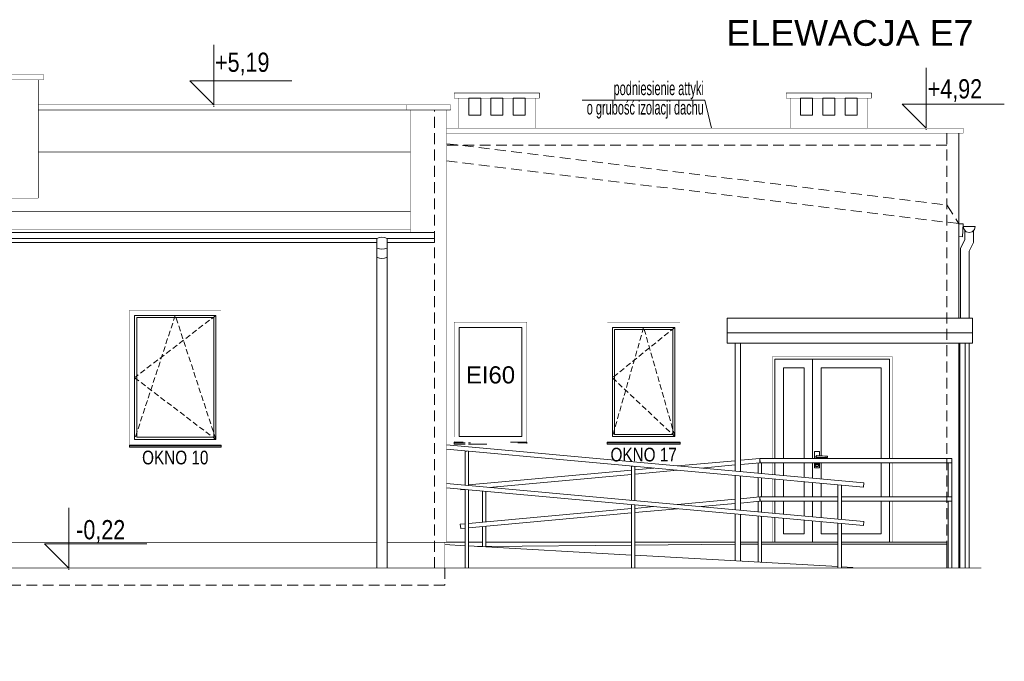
# Model space of a CAD drawing. Header units: millimetres. Extents: x 18880 to 99371, y -5529 to 27899.
# Tile 48 of 158: x 38583 to 39734, y -1784 to -1034. Entities that reach past the tile are written whole.
import ezdxf

# ---------------------------------------------------------------- set-up
doc = ezdxf.new("R2010")
doc.units = ezdxf.units.MM
doc.linetypes.add('DASHED', pattern=[19.05, 12.7, -6.35])
for name, color, linetype, lineweight in [('AA_HATCH', 252, 'Continuous', 0), ('AA_OPIS', 2, 'Continuous', 0), ('AA_WIDOK', 254, 'Continuous', 0), ('AA_WYMIAROWANIE_WEW', 253, 'Continuous', 0)]:
    doc.layers.add(name, color=color, linetype=linetype, lineweight=lineweight)
doc.styles.add('ARIAL', font='arial.ttf')
doc.styles.add('DIM07', font='romans.shx', dxfattribs={"width": 0.7})
doc.styles.add('Dimensions', font='arial.ttf', dxfattribs={"width": 0.8})
doc.dimstyles.new('Rzędne__wierzch', dxfattribs={"dimtxt": 15, "dimasz": 0.75, "dimexe": 8, "dimexo": 0, "dimgap": 0, "dimtad": 0, "dimjust": 2, "dimtih": 1, "dimtoh": 1, "dimlfac": 0.01, "dimzin": 1, "dimtxsty": 'Dimensions', "dimblk": 'KOTA', "dimcen": 0, "dimse1": 1, "dimse2": 1, "dimsd1": 1, "dimclrd": 256, "dimclre": 256, "dimclrt": 256, "dimazin": 0, "dimtfac": 1, "dimtofl": 0, "dimtmove": 2, "dimatfit": 2, "dimldrblk": 'NONE', "dimfxl": 1, "dimlwd": -1, "dimlwe": -1, "dimarcsym": 0})

# ---------------------------------------------------------------- blocks, each defined once
blk = doc.blocks.new('ukyk')
at = {"layer": 'AA_OPIS', "linetype": 'DASHED', "ltscale": 0.5}
blk.add_lwpolyline([(-6, -6), (-101, -78.8), (-6, -151), (-53.5, -6), (-101, -151)], dxfattribs=at)
at = {"layer": 'AA_WIDOK', "color": 255, "const_width": 0.3}
for points in [[(-107, 0), (0, 0)], [(-107, -157.5), (-107, 0)], [(0, 0), (0, -157.5)]]:
    blk.add_lwpolyline(points, dxfattribs=at)
at = {"layer": 'AA_WIDOK'}
for points in [[(-101, -151), (-101, -6)], [(-101, -6), (-6, -6)], [(-98.5, -8.5), (-98.5, -148.5)], [(-8.5, -8.5), (-98.5, -8.5)], [(-8.5, -148.5), (-8.5, -8.5)], [(-6, -6), (-6, -151)], [(-98.5, -148.5), (-8.5, -148.5)], [(-6, -151), (-101, -151)]]:
    blk.add_lwpolyline(points, dxfattribs=at)
at = {"layer": 'AA_WIDOK', "color": 4}
for points in [[(-107, -157.5), (-107, -158.3)], [(0, -157.5), (-107, -157.5)], [(-107, -158.3), (0, -158.3)], [(-107, -160), (-107, -158.3)], [(-107, -160), (0, -160)], [(0, -158.3), (0, -157.5)], [(0, -160), (0, -158.3)]]:
    blk.add_lwpolyline(points, dxfattribs=at)
at = {"layer": 'AA_OPIS', "insert": (-53.5, -164.1), "char_height": 16, "width": 300, "attachment_point": 2, "style": 'ARIAL'}
blk.add_mtext('{\\W0.8;OKNO 10}', dxfattribs=at)
blk = doc.blocks.new('o21')
at = {"layer": 'AA_OPIS', "linetype": 'DASHED', "ltscale": 0.5}
blk.add_lwpolyline([(-6, -6), (-79, -64.8), (-6, -133.5), (-42.5, -6), (-79, -133.5)], dxfattribs=at)
at = {"layer": 'AA_WIDOK', "color": 255, "const_width": 0.3}
for points in [[(-85, 0), (0, 0)], [(-85, -140), (-85, 0)], [(0, 0), (0, -140)]]:
    blk.add_lwpolyline(points, dxfattribs=at)
at = {"layer": 'AA_WIDOK'}
for points in [[(-79, -133.5), (-79, -6)], [(-79, -6), (-6, -6)], [(-76.5, -8.5), (-76.5, -131)], [(-8.5, -8.5), (-76.5, -8.5)], [(-8.5, -131), (-8.5, -8.5)], [(-6, -6), (-6, -133.5)], [(-6, -133.5), (-79, -133.5)], [(-76.5, -131), (-8.5, -131)]]:
    blk.add_lwpolyline(points, dxfattribs=at)
at = {"layer": 'AA_WIDOK', "color": 4}
for points in [[(-85, -140), (-85, -140.8)], [(0, -140), (-85, -140)], [(-85, -140.8), (0, -140.8)], [(-85, -142.5), (-85, -140.8)], [(-85, -142.5), (0, -142.5)], [(0, -140.8), (0, -140)], [(0, -142.5), (0, -140.8)]]:
    blk.add_lwpolyline(points, dxfattribs=at)
at = {"layer": 'AA_OPIS', "insert": (-42.5, -146.6), "char_height": 16, "width": 300, "attachment_point": 2, "style": 'ARIAL'}
blk.add_mtext('{\\W0.8;OKNO 17}', dxfattribs=at)
blk = doc.blocks.new('o21 ei60')
at = {"layer": 'AA_WIDOK', "color": 255, "const_width": 0.3}
for points in [[(-85, 0), (0, 0)], [(-85, -134), (-85, 0)], [(0, 0), (0, -140)], [(-85, -140), (-85, -139.1)]]:
    blk.add_lwpolyline(points, dxfattribs=at)
at = {"layer": 'AA_WIDOK'}
for points in [[(-79, -133.5), (-79, -6)], [(-79, -6), (-6, -6)], [(-6, -6), (-6, -133.5)], [(-6, -133.5), (-79, -133.5)]]:
    blk.add_lwpolyline(points, dxfattribs=at)
at = {"layer": 'AA_WIDOK', "color": 4}
for points in [[(-85, -140), (-85, -140.8)], [(-74.6, -140), (-85, -140)], [(-85, -140.8), (-72.3, -140.8)], [(-85, -142.5), (-85, -140.8)], [(-85, -142.5), (-72.3, -142.5)], [(-68.3, -140.8), (-65.9, -140.8)], [(-68.3, -142.5), (-47, -142.5)], [(0, -140), (-19.3, -140)], [(-10.7, -140.8), (0, -140.8)], [(0, -140.8), (0, -140)], [(0, -141.8), (0, -140.8)]]:
    blk.add_lwpolyline(points, dxfattribs=at)
blk = doc.blocks.new('KOTA')
at = {"ltscale": 100}
blk.add_lwpolyline([(62.5, 0), (0, 0), (25, 25), (25, -81)], dxfattribs=at)
blk = doc.blocks.new('*D1318')
at = {"layer": 'AA_WYMIAROWANIE_WEW', "transparency": 16777216}
blk.add_line((38809.8, -1136.1), (38809.8, -1135), dxfattribs=at)
at = {"layer": 'Defpoints', "color": 0, "transparency": 16777216}
for p in [(38809.8, -1133.9), (38819.5, -1133.9), (39334.9, -1653)]:
    blk.add_point(p, dxfattribs=at)
at = {"layer": 'AA_WYMIAROWANIE_WEW', "transparency": 16777216, "xscale": 1.125, "yscale": 1.125, "zscale": 1.125, "rotation": 90}
blk.add_blockref('KOTA', (38809.8, -1133.9), dxfattribs=at)
at = {"layer": 'AA_WYMIAROWANIE_WEW', "lineweight": 0, "transparency": 16777216, "insert": (38843.1, -1086.1), "char_height": 22.5, "attachment_point": 5, "style": 'Dimensions'}
blk.add_mtext('+5,19', dxfattribs=at)
blk = doc.blocks.new('_None')
blk = doc.blocks.new('*D1319')
at = {"layer": 'AA_WYMIAROWANIE_WEW', "transparency": 16777216}
blk.add_line((39642.7, -1163.2), (39642.7, -1162.1), dxfattribs=at)
at = {"layer": 'Defpoints', "color": 0, "transparency": 16777216}
for p in [(39642.7, -1161), (39652.4, -1161), (38667.8, -1653)]:
    blk.add_point(p, dxfattribs=at)
at = {"layer": 'AA_WYMIAROWANIE_WEW', "transparency": 16777216, "xscale": 1.125, "yscale": 1.125, "zscale": 1.125, "rotation": 90}
blk.add_blockref('KOTA', (39642.7, -1161), dxfattribs=at)
at = {"layer": 'AA_WYMIAROWANIE_WEW', "lineweight": 0, "transparency": 16777216, "insert": (39676.1, -1117.2), "char_height": 22.5, "attachment_point": 5, "style": 'Dimensions'}
blk.add_mtext('+4,92', dxfattribs=at)
blk = doc.blocks.new('*D1320')
at = {"layer": 'AA_WYMIAROWANIE_WEW', "transparency": 16777216}
blk.add_line((38640.3, -1677.2), (38640.3, -1676.1), dxfattribs=at)
at = {"layer": 'Defpoints', "color": 0, "transparency": 16777216}
for p in [(38635.4, -1675), (38640.3, -1675), (38602.9, -1784)]:
    blk.add_point(p, dxfattribs=at)
at = {"layer": 'AA_WYMIAROWANIE_WEW', "transparency": 16777216, "xscale": 1.125, "yscale": 1.125, "zscale": 1.125, "rotation": 90}
blk.add_blockref('KOTA', (38640.3, -1675), dxfattribs=at)
at = {"layer": 'AA_WYMIAROWANIE_WEW', "lineweight": 0, "transparency": 16777216, "insert": (38677.7, -1632.3), "char_height": 22.5, "attachment_point": 5, "style": 'Dimensions'}
blk.add_mtext('-0,22', dxfattribs=at)

msp = doc.modelspace()

# ---------------------------------------------------------------- linework, layer by layer
at = {"layer": 'AA_OPIS'}
msp.add_lwpolyline([(39391.683, -1160.9549), (39383.84833, -1128.49194), (39240.59358, -1128.49194)], dxfattribs=at)
at = {"layer": 'AA_WIDOK', "const_width": 0.5}
msp.add_lwpolyline([(38610.80422, -1104.49734), (38610.80422, -1098.49734), (38544.80422, -1098.49734), (38544.80422, -1104.49734)], close=True, dxfattribs=at)
for points in [[(38604.80422, -1242.7971), (38604.80422, -1104.49734)], [(39095.80422, -1160.9549), (39095.80422, -1125.9549)], [(39185.80422, -1160.9549), (39185.80422, -1125.9549)], [(39483.80422, -1160.9549), (39483.80422, -1125.9549)], [(39573.80422, -1160.9549), (39573.80422, -1125.9549)], [(39039.80422, -1274.5171), (39039.80422, -1139.88676)], [(39081.80422, -1644.98246), (39081.80422, -1139.88676)], [(39039.80422, -1188.93119), (38604.80422, -1188.93119)], [(38604.80422, -1242.7971), (38550.80422, -1242.7971)], [(37849.80422, -1258.63916), (39039.80422, -1258.63916)], [(39039.80422, -1274.8171), (39039.80422, -1274.5171)], [(39039.80422, -1282.82909), (39039.80422, -1274.8171)], [(37849.80422, -1279.95755), (39039.80422, -1279.95755)], [(37848.80422, -1644.96746), (39000.41592, -1644.98243)], [(39012.41592, -1644.98246), (39081.80422, -1644.98246)], [(39079.80422, -1674.98246), (39079.80422, -1644.98246)]]:
    msp.add_lwpolyline(points, dxfattribs=at)
at = {"layer": 'AA_WIDOK', "color": 4, "const_width": 0.5}
for points in [[(39090.80422, -1119.9549), (39090.7426, -1119.9549)], [(39090.7426, -1125.9549), (39090.7426, -1119.9549)], [(39090.80422, -1125.9549), (39090.7426, -1125.9549)], [(39190.80422, -1119.9549), (39090.80422, -1119.9549)], [(39090.80422, -1125.9549), (39090.80422, -1119.9549)], [(39190.80422, -1125.9549), (39090.80422, -1125.9549)], [(39190.80422, -1125.9549), (39190.80422, -1119.9549)], [(39478.80422, -1119.9549), (39478.7426, -1119.9549)], [(39478.7426, -1125.9549), (39478.7426, -1119.9549)], [(39578.80422, -1119.9549), (39478.80422, -1119.9549)], [(39478.80422, -1125.9549), (39478.80422, -1119.9549)], [(39578.80422, -1125.9549), (39478.80422, -1125.9549)], [(39578.80422, -1125.9549), (39578.80422, -1119.9549)], [(38604.80422, -1133.88676), (39034.73993, -1133.88676)], [(39034.73993, -1133.88676), (39034.80422, -1133.88676)], [(39034.73993, -1139.88676), (39034.73993, -1133.88676)], [(39034.80422, -1133.88676), (39086.80422, -1133.88676)], [(39034.80422, -1139.88676), (39034.80422, -1133.88676)], [(39086.80422, -1139.88676), (39086.80422, -1133.88676)], [(38604.80422, -1139.88676), (39034.73993, -1139.88676)], [(39034.73993, -1139.88676), (39034.80422, -1139.88676)], [(39034.80422, -1139.88676), (39086.80422, -1139.88676)], [(39081.80422, -1160.9549), (39685.8042, -1160.9549)], [(39685.8042, -1166.9549), (39685.8042, -1160.9549)], [(39081.80422, -1166.9549), (39685.8042, -1166.9549)]]:
    msp.add_lwpolyline(points, dxfattribs=at)
at = {"layer": 'AA_WIDOK'}
for points in [[(39121.80422, -1145.9549), (39121.80422, -1125.9549), (39107.80422, -1125.9549), (39107.80422, -1145.9549)], [(39147.80422, -1145.9549), (39147.80422, -1125.9549), (39133.80422, -1125.9549), (39133.80422, -1145.9549)], [(39173.80422, -1145.9549), (39173.80422, -1125.9549), (39159.80422, -1125.9549), (39159.80422, -1145.9549)], [(39509.80422, -1145.9549), (39509.80422, -1125.9549), (39495.80422, -1125.9549), (39495.80422, -1145.9549)], [(39535.80422, -1145.9549), (39535.80422, -1125.9549), (39521.80422, -1125.9549), (39521.80422, -1145.9549)], [(39561.80422, -1145.9549), (39561.80422, -1125.9549), (39547.80422, -1125.9549), (39547.80422, -1145.9549)]]:
    msp.add_lwpolyline(points, close=True, dxfattribs=at)
at = {"layer": 'AA_WIDOK', "color": 8, "linetype": 'DASHED'}
for points in [[(39067.80422, -1674.98245), (39067.80422, -1139.88676)], [(39666.80422, -1674.98245), (39666.80422, -1166.9549)], [(39081.80422, -1179.19178), (39666.80422, -1250.80332), (39680.80422, -1272.66639)], [(39666.80422, -1180.9549), (39081.80422, -1180.9549)], [(39081.80422, -1199.34107), (39680.80422, -1272.66639)], [(39079.80422, -1674.98246), (39079.80422, -1694.98246), (37846.80422, -1694.96746)]]:
    msp.add_lwpolyline(points, dxfattribs=at)
at = {"layer": 'AA_WIDOK'}
for points in [[(39680.80422, -1383.08309), (39680.80422, -1166.9549)], [(39685.80422, -1272.96639), (39680.80422, -1272.66639)], [(39684.90583, -1287.93946), (39685.80422, -1272.96639)], [(39684.90583, -1287.93946), (39680.80422, -1287.69337)], [(37855.60804, -1294.82909), (39000.41592, -1294.82909)], [(39012.41592, -1294.82909), (39067.80422, -1294.82909), (39067.80422, -1289.82909)], [(39666.80422, -1383.08309), (39409.80422, -1383.08309)], [(39409.80422, -1383.08309), (39409.80422, -1400.08309)], [(39696.80422, -1383.08309), (39666.80422, -1383.08309)], [(39696.80422, -1400.08309), (39696.80422, -1383.08309)], [(39409.80422, -1400.08309), (39696.80422, -1400.08309)], [(39409.80422, -1412.12408), (39409.80422, -1400.08309)], [(39696.80422, -1412.12408), (39696.80422, -1400.08309)], [(39696.80422, -1412.12408), (39409.80422, -1412.12408)], [(39419.39736, -1561.87206), (39419.39736, -1412.12408)], [(39425.39736, -1562.41728), (39425.39736, -1412.12408)], [(39680.80422, -1674.98245), (39680.80422, -1412.12408)], [(39681.9063, -1674.98245), (39681.9063, -1412.12408)], [(39687.9063, -1674.98245), (39687.9063, -1412.12408)], [(39465.80422, -1430.98246), (39465.80422, -1440.98246)], [(39509.80422, -1430.98246), (39465.80422, -1430.98246)], [(39509.80422, -1440.98246), (39509.80422, -1430.98246)], [(39509.80422, -1430.98246), (39599.80422, -1430.98246)], [(39599.80422, -1430.98246), (39599.80422, -1440.98246)], [(39465.80422, -1440.98246), (39465.80422, -1546.98246)], [(39475.80422, -1546.98246), (39475.80422, -1440.98246)], [(39475.80422, -1440.98246), (39499.80422, -1440.98246)], [(39499.80422, -1440.98246), (39499.80422, -1546.98246)], [(39509.80422, -1546.98246), (39509.80422, -1440.98246)], [(39519.80422, -1440.98246), (39519.80422, -1544.05583)], [(39589.80422, -1440.98246), (39519.80422, -1440.98246)], [(39589.80422, -1546.98246), (39589.80422, -1440.98246)], [(39599.80422, -1440.98246), (39599.80422, -1546.98246)], [(39081.80422, -1531.19487), (39569.70927, -1575.53095)], [(39081.80422, -1536.21547), (39569.25678, -1580.51043)], [(39103.53088, -1538.37152), (39104.06678, -1538.37152)], [(39103.53088, -1578.16917), (39103.53088, -1538.37152)], [(39104.06678, -1538.37152), (39104.99498, -1538.37152)], [(39104.99498, -1538.37152), (39105.53088, -1538.37152)], [(39107.53088, -1578.53266), (39107.53088, -1538.55326)], [(39511.95422, -1538.98246), (39517.65422, -1538.98246)], [(39511.95422, -1546.98246), (39511.95422, -1538.98246)], [(39517.65422, -1538.98246), (39517.65422, -1543.99271)], [(39419.39736, -1549.59288), (39351.83303, -1555.73247)], [(39448.12425, -1546.98246), (39425.39736, -1549.04765)], [(39448.35096, -1551.98246), (39425.39736, -1554.06826)], [(39446.12425, -1564.30074), (39446.12425, -1552.1848)], [(39448.12425, -1546.98246), (39448.12425, -1551.98246)], [(39448.12425, -1546.98246), (39672.60096, -1546.98246)], [(39448.57674, -1551.96194), (39448.12425, -1546.98246)], [(39448.12425, -1551.98246), (39448.35096, -1551.98246)], [(39448.57674, -1551.96194), (39448.35096, -1551.98246)], [(39448.35096, -1551.98246), (39672.60096, -1551.98246)], [(39450.12425, -1564.66422), (39450.12425, -1551.98246)], [(39465.80422, -1551.98246), (39465.80422, -1566.08906)], [(39475.80422, -1566.99777), (39475.80422, -1551.98246)], [(39499.80422, -1551.98246), (39499.80422, -1569.17866)], [(39509.80422, -1570.08736), (39509.80422, -1551.98246)], [(39511.95422, -1557.98246), (39511.95422, -1551.98246)], [(39512.60422, -1554.48246), (39512.89896, -1553.38246)], [(39512.80422, -1554.48246), (39513.07216, -1553.48246)], [(39512.89896, -1553.38246), (39513.70422, -1552.5772)], [(39513.07216, -1553.48246), (39513.80422, -1552.7504)], [(39513.50422, -1544.98246), (39513.67838, -1544.33246)], [(39513.67838, -1545.63246), (39513.50422, -1544.98246)], [(39513.60422, -1544.98246), (39513.76499, -1544.38246)], [(39513.76499, -1545.58246), (39513.60422, -1544.98246)], [(39513.67838, -1544.33246), (39514.15422, -1543.85662)], [(39514.15422, -1546.10829), (39513.67838, -1545.63246)], [(39513.70422, -1552.5772), (39514.80422, -1552.28246)], [(39513.76499, -1544.38246), (39514.20422, -1543.94322)], [(39514.20422, -1546.02169), (39513.76499, -1545.58246)], [(39513.80422, -1544.98246), (39513.93819, -1544.48246)], [(39513.93819, -1545.48246), (39513.80422, -1544.98246)], [(39513.80422, -1552.7504), (39514.80422, -1552.48246)], [(39513.93819, -1544.48246), (39514.30422, -1544.11643)], [(39514.30422, -1545.84848), (39513.93819, -1545.48246)], [(39514.00422, -1553.58246), (39514.1114, -1553.18246)], [(39514.1114, -1553.98246), (39514.00422, -1553.58246)], [(39514.10422, -1553.58246), (39514.198, -1553.23246)], [(39514.198, -1553.93246), (39514.10422, -1553.58246)], [(39514.1114, -1553.18246), (39514.40422, -1552.88963)], [(39514.15422, -1543.85662), (39514.80422, -1543.68246)], [(39514.80422, -1546.28246), (39514.15422, -1546.10829)], [(39514.198, -1553.23246), (39514.45422, -1552.97624)], [(39514.20422, -1543.94322), (39514.80422, -1543.78246)], [(39514.80422, -1546.18246), (39514.20422, -1546.02169)], [(39514.30422, -1544.11643), (39514.80422, -1543.98246)], [(39514.80422, -1545.98246), (39514.30422, -1545.84848)], [(39514.40422, -1552.88963), (39514.80422, -1552.78246)], [(39514.45422, -1552.97624), (39514.80422, -1552.88246)], [(39514.80422, -1543.68246), (39515.45422, -1543.85662)], [(39514.80422, -1543.78246), (39515.40422, -1543.94322)], [(39514.80422, -1543.98246), (39517.30422, -1543.98246)], [(39517.30422, -1545.98246), (39514.80422, -1545.98246)], [(39515.40422, -1546.02169), (39514.80422, -1546.18246)], [(39515.45422, -1546.10829), (39514.80422, -1546.28246)], [(39514.80422, -1552.28246), (39515.90422, -1552.5772)], [(39514.80422, -1552.48246), (39515.80422, -1552.7504)], [(39514.80422, -1552.78246), (39515.20422, -1552.88963)], [(39514.80422, -1552.88246), (39515.15422, -1552.97624)], [(39515.15422, -1552.97624), (39515.41043, -1553.23246)], [(39515.20422, -1552.88963), (39515.49704, -1553.18246)], [(39515.40422, -1543.94322), (39515.44345, -1543.98246)], [(39515.44345, -1545.98246), (39515.40422, -1546.02169)], [(39515.41043, -1553.23246), (39515.50422, -1553.58246)], [(39515.50422, -1553.58246), (39515.41043, -1553.93246)], [(39515.45422, -1543.85662), (39515.58005, -1543.98246)], [(39515.58005, -1545.98246), (39515.45422, -1546.10829)], [(39515.49704, -1553.18246), (39515.60422, -1553.58246)], [(39515.60422, -1553.58246), (39515.49704, -1553.98246)], [(39515.80422, -1552.7504), (39516.53627, -1553.48246)], [(39515.90422, -1552.5772), (39516.70947, -1553.38246)], [(39516.53627, -1553.48246), (39516.80422, -1554.48246)], [(39516.70947, -1553.38246), (39517.00422, -1554.48246)], [(39517.30422, -1543.98246), (39518.64461, -1544.02173)], [(39518.64461, -1545.94319), (39517.30422, -1545.98246)], [(39517.65422, -1545.9722), (39517.65422, -1546.98246)], [(39517.65422, -1551.98246), (39517.65422, -1557.98246)], [(39518.64461, -1544.02173), (39521.31519, -1544.10026)], [(39521.31519, -1545.86465), (39518.64461, -1545.94319)], [(39519.80422, -1545.90908), (39519.80422, -1546.98246)], [(39519.80422, -1551.98246), (39519.80422, -1570.99606)], [(39521.31519, -1544.10026), (39523.95524, -1544.1788)], [(39523.95524, -1545.78611), (39521.31519, -1545.86465)], [(39523.95524, -1544.1788), (39526.54468, -1544.25734)], [(39526.54468, -1545.70757), (39523.95524, -1545.78611)], [(39526.54468, -1544.25734), (39527.35034, -1544.28246)], [(39527.35034, -1545.68246), (39526.54468, -1545.70757)], [(39527.35034, -1544.28246), (39527.35034, -1545.68246)], [(39589.80422, -1591.98246), (39589.80422, -1551.98246)], [(39599.80422, -1551.98246), (39599.80422, -1591.98246)], [(39668.39747, -1591.98246), (39668.39747, -1551.98246)], [(39672.39747, -1591.98246), (39672.39747, -1551.98246)], [(39672.60096, -1546.98246), (39672.60096, -1551.98246)], [(39297.91271, -1560.63222), (39107.53088, -1577.93228)], [(39297.91271, -1556.03505), (39298.44861, -1556.03505)], [(39297.91271, -1595.83271), (39297.91271, -1556.03505)], [(39298.44861, -1556.03505), (39299.37681, -1556.03505)], [(39299.37681, -1556.03505), (39299.91271, -1556.03505)], [(39301.91271, -1596.19619), (39301.91271, -1556.21679)], [(39324.20794, -1558.24277), (39301.91271, -1560.26874)], [(39351.83303, -1560.75307), (39301.91271, -1565.28934)], [(39419.39736, -1554.61348), (39379.45812, -1558.24277)], [(39517.65422, -1557.98246), (39511.95422, -1557.98246)], [(39512.89896, -1555.58246), (39512.60422, -1554.48246)], [(39513.07216, -1555.48246), (39512.80422, -1554.48246)], [(39513.70422, -1556.38771), (39512.89896, -1555.58246)], [(39513.80422, -1556.21451), (39513.07216, -1555.48246)], [(39514.80422, -1556.68246), (39513.70422, -1556.38771)], [(39514.80422, -1556.48246), (39513.80422, -1556.21451)], [(39514.40422, -1554.27528), (39514.1114, -1553.98246)], [(39514.45422, -1554.18867), (39514.198, -1553.93246)], [(39514.80422, -1554.38246), (39514.40422, -1554.27528)], [(39514.80422, -1554.28246), (39514.45422, -1554.18867)], [(39515.15422, -1554.18867), (39514.80422, -1554.28246)], [(39515.20422, -1554.27528), (39514.80422, -1554.38246)], [(39515.80422, -1556.21451), (39514.80422, -1556.48246)], [(39515.90422, -1556.38771), (39514.80422, -1556.68246)], [(39515.41043, -1553.93246), (39515.15422, -1554.18867)], [(39515.49704, -1553.98246), (39515.20422, -1554.27528)], [(39516.53627, -1555.48246), (39515.80422, -1556.21451)], [(39516.70947, -1555.58246), (39515.90422, -1556.38771)], [(39516.80422, -1554.48246), (39516.53627, -1555.48246)], [(39517.00422, -1554.48246), (39516.70947, -1555.58246)], [(39081.80422, -1576.19487), (39569.70927, -1620.53095)], [(39297.91271, -1565.65283), (39131.85249, -1580.74277)], [(39419.39736, -1606.87206), (39419.39736, -1566.89266)], [(39425.39736, -1607.41728), (39425.39736, -1567.43788)], [(39446.12425, -1592.1642), (39446.12425, -1569.32134)], [(39450.12425, -1591.98246), (39450.12425, -1569.68482)], [(39465.80422, -1571.10967), (39465.80422, -1591.98246)], [(39475.80422, -1591.98246), (39475.80422, -1572.01837)], [(39499.80422, -1574.19926), (39499.80422, -1591.98246)], [(39509.80422, -1591.98246), (39509.80422, -1575.10796)], [(39519.80422, -1576.01666), (39519.80422, -1591.98246)], [(39569.70927, -1575.53095), (39569.25678, -1580.51043)], [(39081.80422, -1581.21547), (39569.25678, -1625.51043)], [(39098.45091, -1583.77798), (39098.35471, -1582.71942)], [(39103.53088, -1583.31636), (39098.45091, -1583.77798)], [(39103.53088, -1674.98246), (39103.53088, -1583.18978)], [(39107.53088, -1674.98246), (39107.53088, -1583.55326)], [(39123.8031, -1621.45362), (39123.8031, -1585.03192)], [(39127.8031, -1621.09014), (39127.8031, -1585.3954)], [(39539.40957, -1617.77761), (39539.40957, -1577.79821)], [(39543.40957, -1618.14109), (39543.40957, -1578.16169)], [(39419.39736, -1594.59288), (39351.83303, -1600.73247)], [(39419.39736, -1599.61348), (39379.45812, -1603.24277)], [(39448.12425, -1591.98246), (39425.39736, -1594.04765)], [(39448.35096, -1596.98246), (39425.39736, -1599.06826)], [(39446.12425, -1609.30074), (39446.12425, -1597.1848)], [(39448.12425, -1591.98246), (39448.12425, -1596.98246)], [(39448.12425, -1591.98246), (39539.40957, -1591.98246)], [(39448.57674, -1596.96194), (39448.12425, -1591.98246)], [(39448.12425, -1596.98246), (39448.35096, -1596.98246)], [(39448.57674, -1596.96194), (39448.35096, -1596.98246)], [(39448.35096, -1596.98246), (39539.40957, -1596.98246)], [(39450.12425, -1609.66422), (39450.12425, -1596.98246)], [(39465.80422, -1596.98246), (39465.80422, -1611.08906)], [(39475.80422, -1611.99777), (39475.80422, -1596.98246)], [(39499.80422, -1596.98246), (39499.80422, -1614.17866)], [(39509.80422, -1615.08736), (39509.80422, -1596.98246)], [(39519.80422, -1596.98246), (39519.80422, -1615.99606)], [(39543.40957, -1591.98246), (39672.60096, -1591.98246)], [(39543.40957, -1596.98246), (39672.60096, -1596.98246)], [(39589.80422, -1634.98246), (39589.80422, -1596.98246)], [(39599.80422, -1596.98246), (39599.80422, -1624.98246)], [(39668.39747, -1674.98245), (39668.39747, -1596.98246)], [(39672.39747, -1674.98245), (39672.39747, -1596.98246)], [(39672.60096, -1591.98246), (39672.60096, -1596.98246)], [(39297.91271, -1605.63222), (39107.53088, -1622.93228)], [(39297.91271, -1610.65283), (39107.53088, -1627.95288)], [(39297.91271, -1674.98245), (39297.91271, -1600.85331)], [(39301.91271, -1674.98245), (39301.91271, -1601.21679)], [(39324.20794, -1603.24277), (39301.91271, -1605.26874)], [(39351.83303, -1605.75307), (39301.91271, -1610.28934)], [(39419.39736, -1666.66578), (39419.39736, -1611.89266)], [(39425.39736, -1667.00168), (39425.39736, -1612.43788)], [(39446.12425, -1668.16204), (39446.12425, -1614.32134)], [(39450.12425, -1668.38597), (39450.12425, -1614.68482)], [(39465.80422, -1616.10967), (39465.80422, -1624.98246)], [(39475.80422, -1634.98246), (39475.80422, -1617.01837)], [(39499.80422, -1619.19926), (39499.80422, -1634.98246)], [(39509.80422, -1624.98246), (39509.80422, -1620.10796)], [(39519.80422, -1621.01666), (39519.80422, -1634.98246)], [(39569.70927, -1620.53095), (39569.25678, -1625.51043)], [(39103.53088, -1623.29576), (39097.99842, -1623.7985)], [(39098.45091, -1628.77798), (39097.99842, -1623.7985)], [(39103.53088, -1628.31636), (39098.45091, -1628.77798)], [(39123.8031, -1650.11745), (39123.8031, -1626.47422)], [(39127.8031, -1650.34139), (39127.8031, -1626.11074)], [(39465.80422, -1624.98246), (39465.80422, -1644.98246)], [(39509.80422, -1644.98246), (39509.80422, -1624.98246)], [(39539.40957, -1674.98245), (39539.40957, -1622.79821)], [(39543.40957, -1674.98245), (39543.40957, -1623.16169)], [(39599.80422, -1624.98246), (39599.80422, -1644.98246)], [(39081.80422, -1644.98246), (39103.53088, -1644.98246)], [(39107.53088, -1644.98246), (39123.8031, -1644.98246)], [(39127.8031, -1644.98246), (39297.91271, -1644.98246)], [(39301.91271, -1644.98246), (39419.39736, -1644.98246)], [(39425.39736, -1644.98246), (39446.12425, -1644.98246)], [(39450.12425, -1644.98246), (39462.80422, -1644.98246)], [(39539.40957, -1644.98246), (39462.80422, -1644.98246)], [(39499.80422, -1634.98246), (39475.80422, -1634.98246)], [(39519.80422, -1634.98246), (39539.40957, -1634.98246)], [(39543.40957, -1634.98246), (39589.80422, -1634.98246)], [(39602.80422, -1644.98246), (39543.40957, -1644.98246)], [(39602.80422, -1644.98246), (39666.80422, -1644.98246)], [(39666.80422, -1646.98246), (39666.80422, -1644.98246)], [(39079.80422, -1647.65425), (39103.53088, -1648.98255)], [(39107.53088, -1649.20648), (39297.91271, -1659.86468)], [(39117.9132, -1649.78772), (39123.8031, -1649.73591)], [(39127.8031, -1649.70072), (39297.91271, -1648.20427)], [(39301.91271, -1648.16909), (39419.39736, -1647.13558)], [(39425.39736, -1647.0828), (39436.80422, -1646.98246)], [(39436.80422, -1646.98246), (39446.12425, -1646.98246)], [(39450.12425, -1646.98246), (39539.40957, -1646.98246)], [(39543.40957, -1646.98246), (39666.80422, -1646.98246)], [(39666.80422, -1674.98245), (39666.80422, -1646.98246)], [(39301.91271, -1660.08861), (39539.40957, -1673.38445)], [(39543.40957, -1673.60839), (39556.80422, -1674.35826)], [(39556.80422, -1674.98245), (39556.80422, -1674.35826)]]:
    msp.add_lwpolyline(points, dxfattribs=at)
at = {"layer": 'AA_WIDOK', "color": 4}
for points in [[(39685.80422, -1275.97838), (39686.74204, -1279.47838)], [(39692.80422, -1275.97838), (39685.80422, -1275.97838)], [(39699.80422, -1275.97838), (39692.80422, -1275.97838)], [(39698.86639, -1279.47838), (39699.80422, -1275.97838)], [(39067.80422, -1282.82909), (37869.80422, -1282.82909)], [(39067.80422, -1286.32909), (39067.80422, -1282.82909)], [(39067.80422, -1288.89127), (39067.80422, -1286.32909)], [(39067.80422, -1289.82909), (39067.80422, -1288.89127)], [(39686.74204, -1279.47838), (39689.30422, -1282.04055)], [(39687.80422, -1280.54055), (39687.80422, -1291.69862)], [(39689.30422, -1282.04055), (39692.80422, -1282.97838)], [(39692.80422, -1282.97838), (39696.30422, -1282.04055)], [(39696.30422, -1282.04055), (39698.86639, -1279.47838)], [(39697.80422, -1280.54055), (39697.80422, -1294.84116)], [(37862.80422, -1289.82909), (39000.41592, -1289.82909)], [(39000.41592, -1289.82909), (39000.41592, -1674.98245)], [(39067.80422, -1289.82909), (39012.41592, -1289.82909)], [(39012.41592, -1289.82909), (39012.41592, -1300.1206)], [(39012.41592, -1289.82909), (39012.41592, -1674.98245)], [(39687.80422, -1291.69862), (39682.81959, -1301.47057), (39682.81959, -1383.08309)], [(39697.80422, -1294.84116), (39692.78884, -1304.67339), (39692.78884, -1383.08309)], [(39692.78884, -1412.12408), (39692.78884, -1674.98245)]]:
    msp.add_lwpolyline(points, dxfattribs=at)
for points in [[(39012.41592, -1289.82909, 0.2262302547), (39000.41592, -1289.82909, -1)], [(39012.41592, -1301.16329, -0.2262302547), (39000.41592, -1301.16329, 1)], [(39012.41592, -1311.84245, -0.2262302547), (39000.41592, -1311.84245, 1)]]:
    msp.add_lwpolyline(points, format="xyb", dxfattribs=at)
at = {"layer": 'AA_WIDOK', "color": 255, "const_width": 0.3}
for points in [[(39462.80422, -1546.98246), (39462.80422, -1427.98246)], [(39462.80422, -1427.98246), (39602.80422, -1427.98246)], [(39602.80422, -1427.98246), (39602.80422, -1546.98246)], [(39462.80422, -1565.81645), (39462.80422, -1551.98246)], [(39602.80422, -1551.98246), (39602.80422, -1591.98246)], [(39462.80422, -1591.98246), (39462.80422, -1570.83705)], [(39462.80422, -1610.81645), (39462.80422, -1596.98246)], [(39602.80422, -1596.98246), (39602.80422, -1644.98246)], [(39462.80422, -1644.98246), (39462.80422, -1615.83705)]]:
    msp.add_lwpolyline(points, dxfattribs=at)
at = {"layer": 'AA_WIDOK', "color": 3, "const_width": 0.5}
msp.add_lwpolyline([(37846.80422, -1674.98245), (39706.85407, -1674.98245)], dxfattribs=at)

# ---------------------------------------------------------------- block references
at = {"layer": 'AA_HATCH'}
for name, p in [('ukyk', (38818.30422, -1373.79806)), ('o21 ei60', (39175.80422, -1387.88676)), ('o21', (39354.80422, -1387.88676))]:
    msp.add_blockref(name, p, dxfattribs=at)

# ---------------------------------------------------------------- texts
at = {"layer": 'AA_OPIS', "insert": (39409.04455, -1034.88009), "char_height": 30, "width": 5325.4238542, "attachment_point": 1, "style": 'ARIAL'}
msp.add_mtext('\\A1;\\pxql;{\\fArial|b0|i0|c238|p38;ELEWACJA E7}', dxfattribs=at)
at = {"layer": 'AA_OPIS', "insert": (39382.68507, -1149.95477), "char_height": 16, "width": 151.2593731, "attachment_point": 9, "line_spacing_factor": 0.85, "style": 'DIM07'}
msp.add_mtext('{\\fArial Narrow|b0|i0|c238|p34;podniesienie attyki\\Po grubość izolacji dachu}', dxfattribs=at)
at = {"layer": 'AA_OPIS', "color": 10, "linetype": 'Continuous', "insert": (39133.30422, -1459.58957), "char_height": 20, "attachment_point": 8, "style": 'ARIAL'}
msp.add_mtext('EI60', dxfattribs=at)

# ---------------------------------------------------------------- dimensions: what is measured, and where the dimension line sits
at = {"layer": 'AA_WYMIAROWANIE_WEW', "lineweight": 0}
for base, p1, p2, picture, middle in [((38809.78626, -1133.88676), (39334.86879, -1652.97262), (38819.49819, -1133.88676), '*D1318', (38843.12316, -1086.14137)), ((39642.71648, -1160.9549), (38667.79901, -1653.04076), (39652.42841, -1160.9549), '*D1319', (39676.05338, -1117.24215))]:
    dim = msp.add_linear_dim(base=base, p1=p1, p2=p2, angle=90, dimstyle='Rzędne__wierzch', override={"dimscale": 1.5, "dimpost": '+<>'}, dxfattribs=at)
    dim.commit()
    dim.dimension.update_dxf_attribs({"geometry": picture, "text_midpoint": middle, "dimtype": 160})
dim = msp.add_linear_dim(base=(38640.34015, -1674.98245), p1=(38602.88286, -1783.98245), p2=(38635.38385, -1674.98245), angle=90, text='-0,22', dimstyle='Rzędne__wierzch', override={"dimscale": 1.5, "dimpost": '- <>'}, dxfattribs=at)
dim.commit()
dim.dimension.update_dxf_attribs({"geometry": '*D1320', "text_midpoint": (38677.69432, -1632.33767), "dimtype": 160})

doc.saveas('drawing.dxf')
